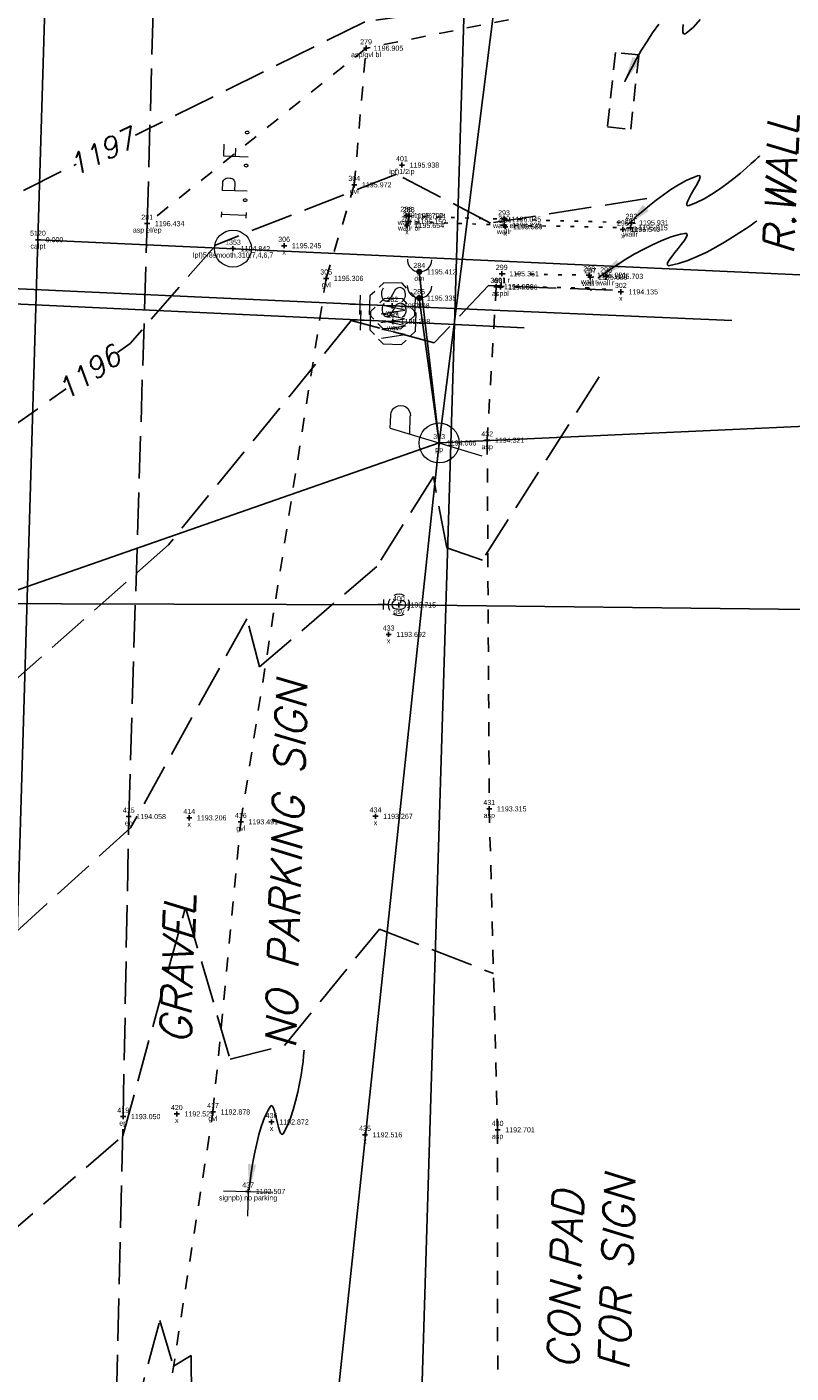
# Model space of a CAD drawing. Extents: x 2383805 to 2387584, y 226460 to 239380.
# Tile 37 of 49: x 2386925 to 2386984, y 227968 to 228073. Entities that reach past the tile are written whole.
import ezdxf
from ezdxf.enums import TextEntityAlignment as Align

# ---------------------------------------------------------------- set-up
doc = ezdxf.new("R2010")
doc.units = 0
doc.header["$LTSCALE"] = 20
doc.header["$MEASUREMENT"] = 0
doc.set_wipeout_variables(frame=1)
doc.header["$PDSIZE"] = 2
for name, pattern in [('elecex', [0]), ('gasex', [0]), ('OhDOT_USTN1', [0.055, 0.014, -0.041]), ('OhDOT_USTN2', [0.11, 0.069, -0.041]), ('OhDOT_USTN3', [0.22, 0.165, -0.055]), ('OhDOT_USTN5', [0.11, 0.055, -0.055]), ('teleex', [0]), ('waterex', [0])]:
    doc.linetypes.add(name, pattern=pattern)
doc.layers.add('DT_X_Contour_Major', color=132, linetype='OhDOT_USTN3', transparency=0.5)
doc.layers.add('DT_X_Contour_Minor', color=136, linetype='OhDOT_USTN3', transparency=0.5)
for name, color, linetype in [('DT_X_User_Label', 134, 'Continuous'), ('DV_X_Property_Line', 7, 'Continuous'), ('PV_X_Driveway', 7, 'OhDOT_USTN5'), ('PV_X_EOP', 7, 'OhDOT_USTN3'), ('PV_X_Parking_Lot', 7, 'OhDOT_USTN5'), ('PV_X_Text', 7, 'Continuous'), ('RD_X_Bumper_Block', 7, 'OhDOT_USTN2'), ('RD_X_Text', 7, 'Continuous'), ('RD_X_Wall', 120, 'OhDOT_USTN1'), ('RW_X_PARCEL', 6, 'Continuous'), ('SN_X_Public', 3, 'Continuous'), ('SN_X_Text', 7, 'Continuous'), ('SV_X_Mon_Cells_Found', 7, 'Continuous'), ('SV_X_Shot_Marker', 2, 'Continuous'), ('SV_X_Text_Description', 7, 'Continuous'), ('SV_X_Text_Elevation', 7, 'Continuous'), ('SV_X_Text_Name', 7, 'Continuous'), ('UT_X_Electric', 1, 'elecex'), ('UT_X_Electric_Cells', 1, 'Continuous'), ('UT_X_Gas', 2, 'gasex'), ('UT_X_Gas_Cells', 2, 'Continuous'), ('UT_X_Misc_Cells', 7, 'Continuous'), ('UT_X_Telecom', 30, 'teleex'), ('UT_X_Water', 133, 'waterex'), ('UT_X_Water_Cells', 133, 'Continuous')]:
    doc.layers.add(name, color=color, linetype=linetype)
doc.styles.add('PTXT', font='TXT')
doc.styles.add('SHR', font='simplex.shx', dxfattribs={"oblique": 15})

# ---------------------------------------------------------------- blocks, each defined once
blk = doc.blocks.new('SPT9')
at = {"color": 0, "linetype": 'Continuous'}
for p, q in [((-0.5, 0), (0.5, 0)), ((0, -0.5), (0, 0.5))]:
    blk.add_line(p, q, dxfattribs=at)
blk = doc.blocks.new('DM')
at = {"layer": 'UT_X_Misc_Cells', "linetype": 'Continuous', "lineweight": 0}
h = blk.add_hatch(color=2, dxfattribs=at)
edge = h.paths.add_edge_path()
edge.add_arc((0, 0), 0.01, 0, 360)
at = {"layer": 'UT_X_Misc_Cells', "color": 2, "linetype": 'Continuous', "lineweight": 0}
blk.add_arc((0.04, 0), 0.04, 90, 270, dxfattribs=at)
blk = doc.blocks.new('DM_GUY WIRE ANCHOR')
at = {"xscale": 12, "yscale": 12, "zscale": 12}
blk.add_blockref('DM', (0.001, 0), dxfattribs=at)
blk = doc.blocks.new('GV')
at = {"layer": 'UT_X_Gas_Cells', "color": 2, "linetype": 'Continuous', "lineweight": 0}
for p, q in [((0.0318, 0.1017), (-0.0318, 0.1017)), ((0, 0.07), (0, 0.1335))]:
    blk.add_line(p, q, dxfattribs=at)
at = {"layer": 'UT_X_Gas_Cells', "color": 2, "linetype": 'Continuous', "lineweight": 0, "flags": 128}
blk.add_lwpolyline([(0.0266, 0.0273), (0.0259, 0.0308), (0.0238, 0.0344), (0.0203, 0.0379), (0.0153, 0.0422), (0.0118, 0.0436), (0.0089, 0.0443), (0.0047, 0.045), (-0.0038, 0.045), (-0.0074, 0.0443), (-0.0095, 0.0436), (-0.0123, 0.0422), (-0.018, 0.0379), (-0.0215, 0.0329), (-0.0237, 0.0273), (-0.0251, 0.0195), (-0.0265, 0.0082), (-0.0265, -0.0067), (-0.0258, -0.0188), (-0.023, -0.028), (-0.0187, -0.0365), (-0.0152, -0.0393), (-0.0109, -0.0422), (-0.0031, -0.045), (0.0047, -0.045), (0.0125, -0.0436), (0.0153, -0.0422), (0.0181, -0.0407), (0.021, -0.0379), (0.0238, -0.0337), (0.0266, -0.0273), (0.0266, -0.0096), (0.0118, -0.0096)], dxfattribs=at)
at = {"layer": 'UT_X_Gas_Cells', "color": 2, "linetype": 'Continuous', "lineweight": 0, "extrusion": (0, 0, -1)}
blk.add_arc((0, 0), 0.07, 330.01836, 29.98164, dxfattribs=at)
at = {"layer": 'UT_X_Gas_Cells', "color": 2, "linetype": 'Continuous', "lineweight": 0}
for start, end in [(60.01836, 120.01574), (330.01836, 29.98164), (239.98426, 299.98164)]:
    blk.add_arc((0, 0), 0.07, start, end, dxfattribs=at)
blk = doc.blocks.new('GVALVE_GAS VALVE')
at = {"xscale": 12, "yscale": 12, "zscale": 12}
blk.add_blockref('GV', (0, 0), dxfattribs=at)
blk = doc.blocks.new('PP')
at = {"layer": 'UT_X_Electric_Cells', "color": 1, "linetype": 'Continuous', "lineweight": 0}
for p, q in [((0.0428, 0.16), (-0.0375, -0.14)), ((0.0428, 0.16), (0.0853, 0.16)), ((0.0257, 0.0963), (0.0853, 0.0963))]:
    blk.add_line(p, q, dxfattribs=at)
blk.add_circle((0, 0), 0.065, dxfattribs=at)
at = {"layer": 'UT_X_Electric_Cells', "color": 1, "linetype": 'Continuous', "lineweight": 0, "extrusion": (0, 0, -1)}
blk.add_arc((-0.086, 0.1281), 0.0319, 88.8767, 271.1233, dxfattribs=at)
blk = doc.blocks.new('SGN1P')
at = {"layer": 'SN_X_Public', "color": 3, "linetype": 'Continuous', "lineweight": 0}
for p, q in [((0, 0.08), (0, -0.08)), ((0, 0), (-0.08, 0))]:
    blk.add_line(p, q, dxfattribs=at)
blk = doc.blocks.new('SIGNPB_PUBLIC SIGN')
at = {"xscale": 12, "yscale": 12, "zscale": 12}
blk.add_blockref('SGN1P', (0, 0), dxfattribs=at)
blk = doc.blocks.new('WSS')
at = {"layer": 'UT_X_Water_Cells', "color": 133, "linetype": 'Continuous', "lineweight": 0}
for p, q in [((0, 0.0741), (0, 0.1376)), ((0.0318, 0.1058), (-0.0319, 0.1058)), ((0.0202, 0.0083), (0.0553, -0.0101))]:
    blk.add_line(p, q, dxfattribs=at)
at = {"layer": 'UT_X_Water_Cells', "color": 133, "linetype": 'Continuous', "lineweight": 0, "flags": 128}
for points in [[(-0.0588, 0.0448), (-0.0741, 0.0297), (-0.0741, -0.0296), (-0.059, -0.0447)], [(0.0448, 0.0588), (0.0296, 0.0741), (-0.0297, 0.0741), (-0.0448, 0.059)], [(0.0588, -0.0447), (0.074, -0.0296), (0.074, 0.0297), (0.0588, 0.0448)], [(-0.0554, 0.0355), (-0.0413, -0.0408), (-0.0272, 0.0355), (-0.013, -0.0408), (0.0013, 0.0355)], [(-0.045, -0.0587), (-0.0297, -0.074), (0.0296, -0.074), (0.0448, -0.0588)]]:
    blk.add_lwpolyline(points, dxfattribs=at)
at = {"layer": 'UT_X_Water_Cells', "color": 133, "linetype": 'Continuous', "lineweight": 0, "extrusion": (0, 0, -1)}
for centre, radius, start, end in [((-0.0277, 0.0195), 0.0135, 303.6324, 53.7413), ((-0.0388, -0.0047), 0.04, 61.3463, 118.6537), ((-0.0372, -0.0091), 0.0316, 235.6037, 316.3305), ((-0.0438, -0.0225), 0.017, 132.0642, 228.5117)]:
    blk.add_arc(centre, radius, start, end, dxfattribs=at)
blk = doc.blocks.new('IPF')
at = {"layer": 'SV_X_Mon_Cells_Found', "color": 7, "linetype": 'Continuous', "lineweight": 0, "flags": 128}
for points in [[(0.1007, 0.04), (0.1184, 0.04)], [(0.1095, -0.04), (0.1095, 0.04)], [(0.1878, -0.04), (0.1878, 0.04), (0.2143, 0.04), (0.217, 0.0394), (0.2209, 0.0381), (0.2225, 0.0368), (0.2242, 0.0356), (0.2264, 0.0324), (0.228, 0.0293), (0.2291, 0.0242), (0.2291, 0.0167), (0.2286, 0.0142), (0.2275, 0.0104), (0.2253, 0.006), (0.2231, 0.0041), (0.2214, 0.0028), (0.2187, 0.0016), (0.2143, 0.0009), (0.1878, 0.0009)], [(0.3383, 0.04), (0.3002, 0.04), (0.3002, -0.04)], [(0.3002, 0.0009), (0.3272, 0.0009)], [(0.1007, -0.04), (0.1184, -0.04)], [(0.1575, -0.0293), (0.1602, -0.0293), (0.1619, -0.0305), (0.1635, -0.0331), (0.1635, -0.0362), (0.1619, -0.0387), (0.1602, -0.04), (0.1575, -0.04), (0.1558, -0.0387), (0.1542, -0.0362), (0.1542, -0.0331), (0.1558, -0.0305), (0.1575, -0.0293)], [(0.2699, -0.0293), (0.2727, -0.0293), (0.2743, -0.0305), (0.276, -0.0331), (0.276, -0.0362), (0.2743, -0.0387), (0.2727, -0.04), (0.2699, -0.04), (0.2683, -0.0387), (0.2666, -0.0362), (0.2666, -0.0331), (0.2683, -0.0305), (0.2699, -0.0293)], [(0.3774, -0.0293), (0.3801, -0.0293), (0.3818, -0.0305), (0.3835, -0.0331), (0.3835, -0.0362), (0.3818, -0.0387), (0.3801, -0.04), (0.3774, -0.04), (0.3757, -0.0387), (0.3741, -0.0362), (0.3741, -0.0331), (0.3757, -0.0305), (0.3774, -0.0293)]]:
    blk.add_lwpolyline(points, dxfattribs=at)
at = {"layer": 'SV_X_Mon_Cells_Found', "color": 7, "linetype": 'Continuous', "lineweight": 0}
blk.add_circle((0, 0), 0.06, dxfattribs=at)

msp = doc.modelspace()

# ---------------------------------------------------------------- linework, layer by layer
at = {"layer": 'DT_X_Contour_Major', "elevation": 1195}
msp.add_lwpolyline([(2386970.34, 228052.82), (2386960.68, 228053.2), (2386956.44, 228048.72), (2386949.95, 228050.46), (2386935.71, 228032.96), (2386918.89, 228018.12), (2386906.94, 228019.25), (2386898.53, 228014.86), (2386892.85, 228006.53), (2386890.25, 227993.16), (2386878.25, 227978.39), (2386872.44, 227974.81)], dxfattribs=at)
at = {"layer": 'DT_X_Contour_Minor'}
for points, elevation in [([(2386979.74, 228100), (2386969.19, 228077.9), (2386963.86, 228075.59), (2386951.02, 228073.77), (2386920.25, 228058.57), (2386905.07, 228058.36), (2386898.15, 228052.35), (2386887.04, 228015.53), (2386882.56, 227994.8), (2386873.45, 227986.62)], 1197), ([(2386973.02, 228059.98), (2386960.83, 228058.06), (2386953.49, 228061.88), (2386939.42, 228056.38), (2386932.71, 228048.66), (2386918.06, 228038.31), (2386904.82, 228039.93), (2386898.32, 228034.41), (2386890.67, 228012.55), (2386892.61, 228008), (2386891.93, 228005.9), (2386887.87, 228005.2), (2386888.82, 227999.5), (2386882.05, 227988.47), (2386873.72, 227983.1)], 1196), ([(2386969.3, 228046.06), (2386960.19, 228031.76), (2386957.41, 228032.73), (2386956.37, 228038.28), (2386951.95, 228031.27), (2386942.82, 228023.44), (2386941.82, 228027.18), (2386932.76, 228010.88), (2386919.28, 227998.65), (2386895.72, 227994.68), (2386882.81, 227973.24), (2386879.42, 227972.76), (2386877.5, 227948.48), (2386881.83, 227944.98), (2386884.37, 227934.58), (2386878.7, 227883.76), (2386874.28, 227788.75), (2386872.41, 227776.8), (2386862.44, 227773.73)], 1194), ([(2386891.93, 227966.04), (2386904.32, 227973.67), (2386915.98, 227972.87), (2386932.15, 227986.86), (2386937.04, 228004.67), (2386940.52, 227992.82), (2386944.75, 227993.89), (2386952.16, 228002.98), (2386961.06, 227999.51)], 1193), ([(2386930.75, 227956.29), (2386935.03, 227972.45), (2386936.11, 227968.87), (2386937.49, 227969.7), (2386937.59, 227953.6)], 1192)]:
    msp.add_lwpolyline(points, dxfattribs=dict(at, elevation=elevation))
at = {"layer": 'DV_X_Property_Line'}
for p, q in [((2386925.53, 228056.77), (2386936.96, 228436.47)), ((2386917.97, 227804.19), (2386925.53, 228056.77)), ((2387284.44, 228040.13), (2386925.53, 228056.77))]:
    msp.add_line(p, q, dxfattribs=at)
at = {"layer": 'PV_X_Driveway'}
for points in [[(2386983.78, 228076.82), (2386968.69, 228075.23), (2386951.12, 228071.71)], [(2386933.32, 227921.57), (2386935.67, 227937.55), (2386934.34, 227957.48), (2386939.18, 227988.71), (2386941.35, 228011.35), (2386948.01, 228053.75), (2386950.2, 228061.05), (2386951.12, 228071.71)], [(2386951.12, 228071.71), (2386934.05, 228058.02)]]:
    msp.add_lwpolyline(points, dxfattribs=at)
at = {"layer": 'PV_X_EOP'}
msp.add_lwpolyline([(2386931.43, 227957.67), (2386932.18, 227988.35), (2386932.61, 228011.76), (2386934.05, 228058.02), (2386935.08, 228094.72), (2386936.18, 228133.41), (2386936.19, 228146.5), (2386937.5, 228215.47), (2386939.66, 228253.72), (2386941.05, 228298.36), (2386942.74, 228344.01), (2386944.25, 228384.41), (2386947.93, 228416.6, -0.054613), (2386962.2, 228461.54, -0.274647), (2387010.33, 228488.52)], format="xyb", dxfattribs=at)
at = {"layer": 'PV_X_Parking_Lot'}
msp.add_lwpolyline([(2386961.28, 228053.1), (2386960.57, 228041.12), (2386960.73, 228012.36), (2386961.38, 227987.32), (2386961.39, 227958.28), (2386961.33, 227957.13), (2386961.15, 227953.92), (2386962.03, 227937.42), (2386961.99, 227920.6), (2386961.81, 227906.01)], dxfattribs=at)
at = {"layer": 'RD_X_Bumper_Block'}
msp.add_lwpolyline([(2386969.95, 228065.58), (2386971.76, 228065.38), (2386972.39, 228071.18), (2386970.58, 228071.38)], close=True, dxfattribs=at)
at = {"layer": 'RD_X_Text'}
for points in [[(2386971.3, 228069.09), (2386971.34, 228069.18), (2386971.46, 228069.43), (2386971.65, 228069.8), (2386971.91, 228070.29), (2386972.22, 228070.87), (2386972.59, 228071.52), (2386973.01, 228072.2), (2386973.46, 228072.9), (2386973.95, 228073.59)], [(2386975.86, 228073.57), (2386975.83, 228073.23), (2386975.83, 228072.98), (2386975.89, 228072.83), (2386976.01, 228072.82), (2386976.09, 228072.87), (2386976.65, 228073.36), (2386977.19, 228073.94)], [(2386971.48, 228057.89), (2386971.54, 228057.95), (2386971.71, 228058.11), (2386971.97, 228058.35), (2386972.32, 228058.67), (2386972.74, 228059.03), (2386973.22, 228059.43), (2386973.74, 228059.86), (2386974.31, 228060.28), (2386974.9, 228060.69), (2386975.5, 228061.06), (2386976.1, 228061.39), (2386976.7, 228061.65), (2386976.98, 228061.76), (2386977.13, 228061.77), (2386977.17, 228061.67), (2386977.13, 228061.5), (2386977.02, 228061.26), (2386976.87, 228060.98), (2386976.69, 228060.68), (2386976.51, 228060.37), (2386976.35, 228060.07), (2386976.21, 228059.81), (2386976.14, 228059.6), (2386976.13, 228059.47), (2386976.23, 228059.42), (2386976.31, 228059.44), (2386976.89, 228059.67), (2386977.49, 228059.96), (2386978.1, 228060.32), (2386978.69, 228060.71), (2386979.27, 228061.13), (2386979.82, 228061.56), (2386980.33, 228061.97), (2386980.78, 228062.35), (2386981.16, 228062.7), (2386981.47, 228062.98), (2386981.69, 228063.18), (2386981.8, 228063.29), (2386981.81, 228063.31)], [(2386969.2, 228053.77), (2386969.27, 228053.83), (2386969.48, 228053.98), (2386969.82, 228054.21), (2386970.26, 228054.51), (2386970.78, 228054.86), (2386971.38, 228055.24), (2386972.04, 228055.63), (2386972.74, 228056.01), (2386973.47, 228056.38), (2386974.2, 228056.71), (2386974.93, 228056.98), (2386975.64, 228057.19), (2386975.98, 228057.26), (2386976.14, 228057.24), (2386976.17, 228057.13), (2386976.09, 228056.94), (2386975.93, 228056.69), (2386975.71, 228056.4), (2386975.46, 228056.08), (2386975.2, 228055.76), (2386974.96, 228055.45), (2386974.77, 228055.18), (2386974.64, 228054.96), (2386974.62, 228054.8), (2386974.71, 228054.74), (2386974.81, 228054.75), (2386975.5, 228054.91), (2386976.22, 228055.15), (2386976.95, 228055.45), (2386977.69, 228055.8), (2386978.4, 228056.18), (2386979.08, 228056.57), (2386979.71, 228056.96), (2386980.28, 228057.32), (2386980.76, 228057.65), (2386981.15, 228057.91), (2386981.43, 228058.11), (2386981.57, 228058.22), (2386981.59, 228058.23)]]:
    msp.add_lwpolyline(points, dxfattribs=at)
for points in [[(2386971.9, 228071.03), (2386972.5, 228070.73), (2386971.3, 228069.09)], [(2386972.72, 228059.5), (2386973.17, 228059.01), (2386971.48, 228057.89)], [(2386970.65, 228055.19), (2386971.03, 228054.65), (2386969.2, 228053.77)]]:
    msp.add_solid(points, dxfattribs=at)
at = {"layer": 'RD_X_Wall'}
for points in [[(2386971.75, 228057.7), (2386961.89, 228057.9), (2386954.46, 228058.18), (2386954.45, 228058.61), (2386961.88, 228058.37), (2386971.82, 228058.09)], [(2386969.82, 228052.91), (2386968.59, 228052.85), (2386968.5, 228053), (2386961.65, 228053.11), (2386961.7, 228054.11), (2386968.52, 228054), (2386968.61, 228053.85), (2386969.84, 228053.91)]]:
    msp.add_lwpolyline(points, close=True, dxfattribs=at)
at = {"layer": 'RW_X_PARCEL'}
msp.add_line((2386946.3, 227666.58), (2386958.95, 228080.39), dxfattribs=at)
at = {"layer": 'SN_X_Text'}
msp.add_lwpolyline([(2386942.01, 227982.64), (2386942.01, 227982.72), (2386942.04, 227982.95), (2386942.07, 227983.3), (2386942.13, 227983.76), (2386942.21, 227984.31), (2386942.31, 227984.92), (2386942.44, 227985.58), (2386942.59, 227986.26), (2386942.77, 227986.95), (2386942.97, 227987.63), (2386943.21, 227988.27), (2386943.48, 227988.85), (2386943.63, 227989.11), (2386943.73, 227989.21), (2386943.82, 227989.17), (2386943.91, 227989.02), (2386943.99, 227988.79), (2386944.06, 227988.5), (2386944.14, 227988.17), (2386944.21, 227987.84), (2386944.28, 227987.53), (2386944.36, 227987.26), (2386944.44, 227987.06), (2386944.53, 227986.97), (2386944.62, 227986.99), (2386944.67, 227987.06), (2386944.96, 227987.61), (2386945.22, 227988.22), (2386945.44, 227988.88), (2386945.63, 227989.56), (2386945.8, 227990.25), (2386945.94, 227990.93), (2386946.05, 227991.57), (2386946.14, 227992.15), (2386946.21, 227992.65), (2386946.25, 227993.06), (2386946.28, 227993.36), (2386946.3, 227993.51), (2386946.3, 227993.53)], dxfattribs=at)
msp.add_solid([(2386941.9, 227984.66), (2386942.56, 227984.59), (2386942.01, 227982.64)], dxfattribs=at)
at = {"layer": 'SV_X_Shot_Marker'}
for p in [(2386951.12, 228071.71, 1196.9), (2386953.92, 228062.59, 1195.94), (2386950.2, 228061.05, 1195.97), (2386934.05, 228058.02, 1196.43), (2386954.26, 228058.65, 1195.7), (2386954.31, 228057.88, 1195.65), (2386954.45, 228058.61, 1196.16), (2386954.46, 228058.18, 1196.15), (2386961.88, 228058.37, 1196.05), (2386961.89, 228057.9, 1196.04), (2386961.98, 228057.78, 1195.59), (2386971.75, 228057.7, 1195.91), (2386971.82, 228058.09, 1195.93), (2386925.53, 228056.77), (2386971.15, 228057.57, 1195.54), (2386940.74, 228056.07, 1194.84), (2386944.73, 228056.3, 1195.24), (2386948.01, 228053.75, 1195.31), (2386955.27, 228054.26, 1195.41), (2386961.7, 228054.11, 1195.35), (2386968.52, 228054, 1195.02), (2386968.61, 228053.85, 1195.69), (2386969.84, 228053.91, 1195.7), (2386961.28, 228053.1, 1194.96), (2386961.6, 228053.07, 1194.84), (2386970.99, 228052.7, 1194.13), (2386953.17, 228051.61, 1195.3), (2386955.26, 228052.21, 1195.34), (2386953.22, 228050.39, 1195.29), (2386956.82, 228040.91, 1194.07), (2386960.57, 228041.12, 1194.32), (2386953.68, 228028.27, 1193.71), (2386952.88, 228025.97, 1193.69), (2386932.61, 228011.76, 1194.06), (2386937.33, 228011.66, 1193.21), (2386951.86, 228011.78, 1193.27), (2386960.73, 228012.36, 1193.32), (2386941.35, 228011.35, 1193.49), (2386932.18, 227988.35, 1193.05), (2386936.36, 227988.56, 1192.53), (2386939.18, 227988.71, 1192.88), (2386943.75, 227987.93, 1192.87), (2386961.38, 227987.32, 1192.7), (2386951.04, 227986.93, 1192.52), (2386941.92, 227982.51, 1192.51)]:
    msp.add_point(p, dxfattribs=at)
at = {"layer": 'UT_X_Electric'}
msp.add_lwpolyline([(2386884.15, 228015.55), (2386956.82, 228040.91), (2387174.15, 228050.79)], dxfattribs=at)
at = {"layer": 'UT_X_Electric_Cells'}
for p, q in [((2386956.82, 228040.91), (2386955.27, 228054.26)), ((2386955.26, 228052.21), (2386956.82, 228040.91))]:
    msp.add_line(p, q, dxfattribs=at)
at = {"layer": 'UT_X_Gas'}
msp.add_lwpolyline([(2386892.23, 228028.46), (2386953.68, 228028.27), (2386985.58, 228027.91)], dxfattribs=at)
at = {"layer": 'UT_X_Telecom'}
msp.add_lwpolyline([(2386942.89, 227909.84), (2386956.82, 228040.91), (2386967.92, 228128.78), (2386981.09, 228244.62)], dxfattribs=at)
at = {"layer": 'UT_X_Water'}
for points in [[(2386910.91, 228053.54), (2386953.17, 228051.61), (2386979.64, 228050.46)], [(2386910.79, 228052.37), (2386953.22, 228050.39), (2386963.46, 228049.9)]]:
    msp.add_lwpolyline(points, dxfattribs=at)

# ---------------------------------------------------------------- block references
at = {"layer": 'SN_X_Public', "xscale": 2, "yscale": 2, "zscale": 2, "rotation": 88.23333334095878}
msp.add_blockref('SIGNPB_PUBLIC SIGN', (2386941.92, 227982.51, 1192.51), dxfattribs=at)
at = {"layer": 'SV_X_Mon_Cells_Found', "xscale": 24, "yscale": 24, "zscale": 24, "rotation": 88.23333333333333}
msp.add_blockref('IPF', (2386940.74, 228056.07, 1194.84), dxfattribs=at)
at = {"layer": 'SV_X_Shot_Marker', "xscale": 0.4, "yscale": 0.4, "zscale": 0.4}
for p in [(2386951.12, 228071.71, 1196.9), (2386953.92, 228062.59, 1195.94), (2386950.2, 228061.05, 1195.97), (2386954.26, 228058.65, 1195.7), (2386954.45, 228058.61, 1196.16), (2386934.05, 228058.02, 1196.43), (2386954.31, 228057.88, 1195.65), (2386954.46, 228058.18, 1196.15), (2386961.88, 228058.37, 1196.05), (2386961.89, 228057.9, 1196.04), (2386961.98, 228057.78, 1195.59), (2386971.15, 228057.57, 1195.54), (2386971.75, 228057.7, 1195.91), (2386971.82, 228058.09, 1195.93), (2386925.53, 228056.77), (2386940.74, 228056.07, 1194.84), (2386944.73, 228056.3, 1195.24), (2386948.01, 228053.75, 1195.31), (2386955.27, 228054.26, 1195.41), (2386961.7, 228054.11, 1195.35), (2386968.52, 228054, 1195.02), (2386968.61, 228053.85, 1195.69), (2386969.84, 228053.91, 1195.7), (2386955.26, 228052.21, 1195.34), (2386961.28, 228053.1, 1194.96), (2386961.6, 228053.07, 1194.84), (2386970.99, 228052.7, 1194.13), (2386953.17, 228051.61, 1195.3), (2386953.22, 228050.39, 1195.29), (2386956.82, 228040.91, 1194.07), (2386960.57, 228041.12, 1194.32), (2386953.68, 228028.27, 1193.71), (2386952.88, 228025.97, 1193.69), (2386960.73, 228012.36, 1193.32), (2386932.61, 228011.76, 1194.06), (2386937.33, 228011.66, 1193.21), (2386941.35, 228011.35, 1193.49), (2386951.86, 228011.78, 1193.27), (2386932.18, 227988.35, 1193.05), (2386936.36, 227988.56, 1192.53), (2386939.18, 227988.71, 1192.88), (2386943.75, 227987.93, 1192.87), (2386961.38, 227987.32, 1192.7), (2386951.04, 227986.93, 1192.52), (2386941.92, 227982.51, 1192.51)]:
    msp.add_blockref('SPT9', p, dxfattribs=at)
at = {"layer": 'UT_X_Electric_Cells', "rotation": 88.23333334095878}
for name, p, xscale, yscale, zscale in [('DM_GUY WIRE ANCHOR', (2386955.27, 228054.26, 1195.41), 2, 2, 2), ('DM_GUY WIRE ANCHOR', (2386955.26, 228052.21, 1195.34), 2, 2, 2), ('PP', (2386956.82, 228040.91, 1194.07), 24, 24, 24)]:
    msp.add_blockref(name, p, dxfattribs=dict(at, xscale=xscale, yscale=yscale, zscale=zscale))
at = {"layer": 'UT_X_Gas_Cells', "rotation": 88.23333334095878}
msp.add_blockref('GVALVE_GAS VALVE', (2386953.68, 228028.27, 1193.71), dxfattribs=at)
at = {"layer": 'UT_X_Water_Cells', "xscale": 24, "yscale": 24, "zscale": 24, "rotation": 88.23333334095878}
for p in [(2386953.17, 228051.61, 1195.3), (2386953.22, 228050.39, 1195.29)]:
    msp.add_blockref('WSS', p, dxfattribs=at)

# ---------------------------------------------------------------- texts
at = {"layer": 'PV_X_Text', "insert": (2386935.04, 227994.05), "char_height": 2.4, "attachment_point": 1, "rotation": 88.2333, "style": 'SHR'}
msp.add_mtext_dynamic_manual_height_columns('GRAVEL', width=44.2227, gutter_width=12, heights=[0], dxfattribs=at)
at = {"layer": 'RD_X_Text', "char_height": 2.4, "attachment_point": 1, "rotation": 88.2333, "style": 'SHR'}
for s, insert in [('R.WALL', (2386982.11, 228055.64)), ('CON.PAD \\PFOR SIGN', (2386965.26, 227968.68))]:
    msp.add_mtext_dynamic_manual_height_columns(s, width=29.326, gutter_width=12, heights=[0], dxfattribs=dict(at, insert=insert))
at = {"layer": 'SN_X_Text', "insert": (2386943.25, 227993.68), "char_height": 2.4, "attachment_point": 1, "rotation": 88.2333, "style": 'SHR'}
msp.add_mtext_dynamic_manual_height_columns('NO PARKING SIGN', width=30.4913, gutter_width=12, heights=[0], dxfattribs=at)
at = {"layer": 'SV_X_Text_Description', "style": 'PTXT'}
for s, p in [('asp/gvl bl', (2386951.12, 228071.01, 1196.9)), ('ipf)1/2ip', (2386953.92, 228061.89, 1195.94)), ('gvl', (2386950.2, 228060.35, 1195.97)), ('asp el/ep', (2386934.05, 228057.32, 1196.43)), ('wallr bl', (2386954.45, 228057.91, 1196.16)), ('wallr bl', (2386954.46, 228057.48, 1196.15)), ('x', (2386954.26, 228057.95, 1195.7)), ('wallr el', (2386961.88, 228057.67, 1196.05)), ('wallr', (2386971.82, 228057.39, 1195.93)), ('x', (2386954.31, 228057.18, 1195.65)), ('wallr', (2386961.89, 228057.2, 1196.04)), ('x', (2386961.98, 228057.08, 1195.59)), ('x', (2386971.15, 228056.87, 1195.54)), ('wallr', (2386971.75, 228057, 1195.91)), ('calpt', (2386925.53, 228056.07)), ('Ipf)5/8smooth,310,7,4,6,7', (2386940.74, 228055.37, 1194.84)), ('x', (2386944.73, 228055.6, 1195.24)), ('gvl', (2386948.01, 228053.05, 1195.31)), ('dm', (2386955.27, 228053.56, 1195.41)), ('wall r', (2386961.7, 228053.41, 1195.35)), ('wall r', (2386968.52, 228053.3, 1195.02)), ('wall r', (2386968.61, 228053.15, 1195.69)), ('wall r', (2386969.84, 228053.21, 1195.7)), ('aspbl', (2386961.6, 228052.37, 1194.84)), ('x', (2386961.28, 228052.4, 1194.96)), ('dm', (2386955.26, 228051.51, 1195.34)), ('x', (2386970.99, 228052, 1194.13)), ('wsv', (2386953.17, 228050.91, 1195.3)), ('wsv', (2386953.22, 228049.69, 1195.29)), ('pp', (2386956.82, 228040.21, 1194.07)), ('asp', (2386960.57, 228040.42, 1194.32)), ('gsv', (2386953.68, 228027.57, 1193.71)), ('x', (2386952.88, 228025.27, 1193.69)), ('asp', (2386960.73, 228011.66, 1193.32)), ('ep', (2386932.61, 228011.06, 1194.06)), ('x', (2386937.33, 228010.96, 1193.21)), ('gvl', (2386941.35, 228010.65, 1193.49)), ('x', (2386951.86, 228011.08, 1193.27)), ('gvl', (2386939.18, 227988.01, 1192.88)), ('ep', (2386932.18, 227987.65, 1193.05)), ('x', (2386936.36, 227987.86, 1192.53)), ('x', (2386943.75, 227987.23, 1192.87)), ('x', (2386951.04, 227986.23, 1192.52)), ('asp', (2386961.38, 227986.62, 1192.7)), ('signpb) no parking', (2386941.92, 227981.81, 1192.51))]:
    msp.add_text(s, height=0.4, dxfattribs=at).set_placement(p, align=Align.CENTER)
at = {"layer": 'SV_X_Text_Elevation', "style": 'PTXT'}
for s, p in [('1196.905', (2386951.72, 228071.51, 1196.9)), ('1195.938', (2386954.52, 228062.39, 1195.94)), ('1195.972', (2386950.8, 228060.85, 1195.97)), ('1195.702', (2386954.86, 228058.45, 1195.7)), ('1196.164', (2386955.05, 228058.41, 1196.16)), ('1196.434', (2386934.65, 228057.82, 1196.43)), ('1195.654', (2386954.91, 228057.68, 1195.65)), ('1196.150', (2386955.06, 228057.98, 1196.15)), ('1196.045', (2386962.48, 228058.17, 1196.05)), ('1196.035', (2386962.49, 228057.7, 1196.04)), ('1195.589', (2386962.58, 228057.58, 1195.59)), ('1195.540', (2386971.75, 228057.37, 1195.54)), ('1195.915', (2386972.35, 228057.5, 1195.91)), ('1195.931', (2386972.42, 228057.89, 1195.93)), ('0.000', (2386926.13, 228056.57)), ('1194.842', (2386941.34, 228055.87, 1194.84)), ('1195.245', (2386945.33, 228056.1, 1195.24)), ('1195.306', (2386948.61, 228053.55, 1195.31)), ('1195.412', (2386955.87, 228054.06, 1195.41)), ('1195.351', (2386962.3, 228053.91, 1195.35)), ('1195.021', (2386969.12, 228053.8, 1195.02)), ('1195.689', (2386969.21, 228053.65, 1195.69)), ('1195.703', (2386970.44, 228053.71, 1195.7)), ('1195.335', (2386955.86, 228052.01, 1195.34)), ('1194.956', (2386961.88, 228052.9, 1194.96)), ('1194.836', (2386962.2, 228052.87, 1194.84)), ('1194.135', (2386971.59, 228052.5, 1194.13)), ('1195.298', (2386953.77, 228051.41, 1195.3)), ('1195.288', (2386953.82, 228050.19, 1195.29)), ('1194.066', (2386957.42, 228040.71, 1194.07)), ('1194.321', (2386961.17, 228040.92, 1194.32)), ('1193.715', (2386954.28, 228028.07, 1193.71)), ('1193.692', (2386953.48, 228025.77, 1193.69)), ('1193.315', (2386961.33, 228012.16, 1193.32)), ('1194.058', (2386933.21, 228011.56, 1194.06)), ('1193.206', (2386937.93, 228011.46, 1193.21)), ('1193.491', (2386941.95, 228011.15, 1193.49)), ('1193.267', (2386952.46, 228011.58, 1193.27)), ('1193.050', (2386932.78, 227988.15, 1193.05)), ('1192.525', (2386936.96, 227988.36, 1192.53)), ('1192.878', (2386939.78, 227988.51, 1192.88)), ('1192.872', (2386944.35, 227987.73, 1192.87)), ('1192.701', (2386961.98, 227987.12, 1192.7)), ('1192.516', (2386951.64, 227986.73, 1192.52)), ('1192.507', (2386942.52, 227982.31, 1192.51))]:
    msp.add_text(s, height=0.4, dxfattribs=at).set_placement(p)
at = {"layer": 'SV_X_Text_Name', "style": 'PTXT'}
for s, p in [('279', (2386951.12, 228072.01, 1196.9)), ('401', (2386953.92, 228062.89, 1195.94)), ('304', (2386950.2, 228061.35, 1195.97)), ('281', (2386934.05, 228058.32, 1196.43)), ('286', (2386954.26, 228058.95, 1195.7)), ('288', (2386954.45, 228058.91, 1196.16)), ('289', (2386954.46, 228058.48, 1196.15)), ('293', (2386961.88, 228058.67, 1196.05)), ('292', (2386971.82, 228058.39, 1195.93)), ('287', (2386954.31, 228058.18, 1195.65)), ('290', (2386961.89, 228058.2, 1196.04)), ('294', (2386961.98, 228058.08, 1195.59)), ('295', (2386971.15, 228057.87, 1195.54)), ('291', (2386971.75, 228058, 1195.91)), ('5120', (2386925.53, 228057.07)), ('1353', (2386940.74, 228056.37, 1194.84)), ('306', (2386944.73, 228056.6, 1195.24)), ('284', (2386955.27, 228054.56, 1195.41)), ('299', (2386961.7, 228054.41, 1195.35)), ('298', (2386968.52, 228054.3, 1195.02)), ('297', (2386968.61, 228054.15, 1195.69)), ('296', (2386969.84, 228054.21, 1195.7)), ('305', (2386948.01, 228054.05, 1195.31)), ('300', (2386961.28, 228053.4, 1194.96)), ('301', (2386961.6, 228053.37, 1194.84)), ('285', (2386955.26, 228052.51, 1195.34)), ('302', (2386970.99, 228053, 1194.13)), ('282', (2386953.17, 228051.91, 1195.3)), ('283', (2386953.22, 228050.69, 1195.29)), ('303', (2386956.82, 228041.21, 1194.07)), ('432', (2386960.57, 228041.42, 1194.32)), ('400', (2386953.68, 228028.57, 1193.71)), ('433', (2386952.88, 228026.27, 1193.69)), ('434', (2386951.86, 228012.08, 1193.27)), ('431', (2386960.73, 228012.66, 1193.32)), ('415', (2386932.61, 228012.06, 1194.06)), ('414', (2386937.33, 228011.96, 1193.21)), ('416', (2386941.35, 228011.65, 1193.49)), ('417', (2386939.18, 227989.01, 1192.88)), ('419', (2386932.18, 227988.65, 1193.05)), ('420', (2386936.36, 227988.86, 1192.53)), ('436', (2386943.75, 227988.23, 1192.87)), ('435', (2386951.04, 227987.23, 1192.52)), ('430', (2386961.38, 227987.62, 1192.7)), ('437', (2386941.92, 227982.81, 1192.51))]:
    msp.add_text(s, height=0.4, dxfattribs=at).set_placement(p, align=Align.CENTER)

# ---------------------------------------------------------------- next in the draw order: wipeouts: each hides what was drawn before it
for points in [[(2386928.88, 228061.94), (2386933.47, 228064.21), (2386932.76, 228065.64), (2386928.18, 228063.38)], [(2386928.2, 228044.49), (2386932.19, 228047.32), (2386931.27, 228048.63), (2386927.27, 228045.8)]]:
    msp.add_wipeout(points).dxf.layer = 'DT_X_User_Label'

# ---------------------------------------------------------------- next in the draw order: texts
at = {"layer": 'DT_X_User_Label', "style": 'SHR', "oblique": 15}
for s, rotation, p in [('1197', 26.2931, (2386930.47, 228063.62)), ('1196', 35.2509, (2386929.47, 228046.38))]:
    msp.add_text(s, height=1.6, rotation=rotation, dxfattribs=at).set_placement(p, align=Align.MIDDLE_CENTER)

doc.saveas('drawing.dxf')
